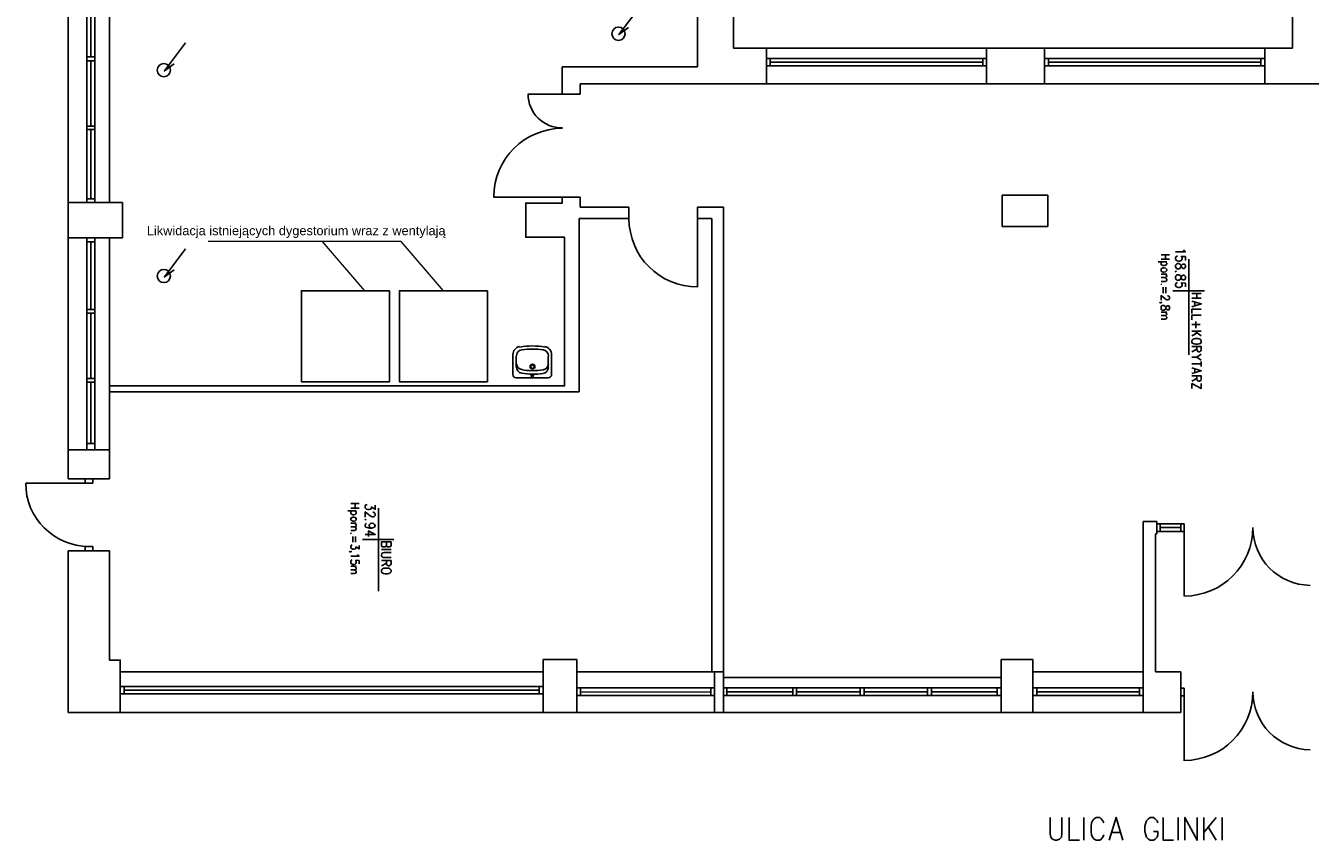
# Model space of a CAD drawing. Header units: millimetres. Extents: x -523 to 1404227, y -783705 to 1038705.
# Tile 2 of 256: x -248 to 16619, y -1393 to 9308. Entities that reach past the tile are written whole.
import ezdxf

# ---------------------------------------------------------------- set-up
doc = ezdxf.new("R2010")
doc.units = ezdxf.units.MM
doc.linetypes.add('0.5_0.5', pattern=[1, 0.5, -0.5])
doc.layers.add('mm_wentylacja_bloki', color=7, linetype='Continuous', lineweight=18)
for name, color, linetype in [('PDF _0', 252, 'Continuous'), ('PDF _BA_met', 7, 'Continuous'), ('PDF _Cienka', 7, 'Continuous'), ('PDF _PG_WIDOKOWE_CIENKIE', 7, 'Continuous'), ('PDF _PG_WYMIARY', 7, 'Continuous'), ('PDF _PG_WYPOSAŻENIE', 7, 'Continuous')]:
    doc.layers.add(name, color=color, linetype=linetype)
doc.styles.get("Standard").update_dxf_attribs({"font": 'arial.ttf'})

# ---------------------------------------------------------------- blocks, each defined once
blk = doc.blocks.new('A$Cc5eb5aaa')
at = {"layer": 'PDF _0', "color": 7, "lineweight": -3}
for points in [[(834, 4750), (834, 26375)], [(9098, 10161), (9098, 18285)], [(16909, 10406), (16909, 17815)], [(9568, 10406), (9568, 17400)], [(1080, 8378), (1080, 13916), (1181, 13916)], [(1181, 8378), (1181, 13916)], [(1376, 13916), (1376, 8378)], [(1130, 10292), (1130, 11096)], [(8344, 10952), (8065, 10584), (8192, 10677)], [(2375, 10474), (2096, 10106), (2223, 10199)], [(1181, 10292), (1080, 10292)], [(16909, 10406), (9568, 10406)], [(10000, 9936), (10000, 10406)], [(12891, 9936), (12891, 10406)], [(13653, 9936), (13653, 10406)], [(16545, 9936), (16545, 10406)], [(1181, 10241), (1080, 10241)], [(1130, 10266), (1130, 10266)], [(1130, 10266), (1130, 10266)], [(1130, 9382), (1130, 10241)], [(9098, 10161), (7320, 10161)], [(7320, 10161), (7320, 9801)], [(12891, 10271), (10000, 10271)], [(12891, 10173), (10000, 10173)], [(10051, 10173), (10051, 10271)], [(12841, 10220), (10051, 10220)], [(12841, 10173), (12841, 10271)], [(16545, 10271), (13653, 10271)], [(16545, 10173), (13653, 10173)], [(13704, 10173), (13704, 10271)], [(16494, 10220), (13704, 10220)], [(16494, 10173), (16494, 10271)], [(7438, 9801), (6871, 9801)], [(7557, 9801), (7320, 9801)], [(7557, 9936), (7557, 9801)], [(9098, 9936), (7557, 9936)], [(9098, 9936), (9979, 9936)], [(17438, 9936), (9979, 9936)], [(1181, 9382), (1080, 9382)], [(1181, 9335), (1080, 9335)], [(1130, 9356), (1130, 9356)], [(1130, 9356), (1130, 9356)], [(1130, 8425), (1130, 9335)], [(7320, 8450), (7320, 8370), (6842, 8370), (6842, 7921), (7350, 7921), (7350, 5969), (1376, 5969)], [(7438, 8450), (6418, 8450)], [(7557, 8450), (7320, 8450)], [(7557, 8450), (7557, 8315)], [(13095, 8065), (13095, 8476)], [(13095, 8476), (13696, 8476)], [(13696, 8065), (13696, 8476)], [(1545, 8378), (834, 8378)], [(1181, 8425), (1080, 8425)], [(1181, 8378), (1080, 8378)], [(1376, 7913), (1545, 7913), (1545, 8378)], [(8196, 8315), (7557, 8315)], [(8196, 8315), (8196, 8167)], [(9437, 8315), (9094, 8315)], [(9094, 8315), (9094, 8167)], [(9437, 1677), (9437, 8315)], [(7544, 8167), (7544, 5893)], [(8196, 8167), (7544, 8167)], [(9094, 8243), (9094, 7265)], [(9284, 8167), (9094, 8167)], [(9284, 8167), (9284, 2214)], [(13095, 8065), (13696, 8065)], [(1376, 7913), (834, 7913)], [(1080, 5131), (1080, 7913), (1181, 7913)], [(1181, 7862), (1080, 7862)], [(1130, 6973), (1130, 7862)], [(1181, 5131), (1181, 7913)], [(1545, 7913), (1376, 7913)], [(1376, 7913), (1376, 4750)], [(2375, 7769), (2096, 7400), (2223, 7493)], [(1181, 6973), (1080, 6973)], [(1181, 6926), (1080, 6926)], [(1130, 6952), (1130, 6952)], [(1130, 6952), (1130, 6952)], [(1130, 6067), (1130, 6926)], [(1181, 6067), (1080, 6067)], [(1181, 6016), (1080, 6016)], [(1130, 6041), (1130, 6041)], [(1130, 6041), (1130, 6041)], [(1130, 5212), (1130, 6016)], [(7544, 5893), (1376, 5893)], [(1376, 5131), (834, 5131)], [(1181, 5212), (1080, 5212)], [(1376, 4750), (834, 4750)], [(1054, 4750), (1054, 4691)], [(1156, 4750), (1156, 4691)], [(1105, 4691), (275, 4691)], [(1156, 4691), (1054, 4691)], [(15127, 4187), (14949, 4187)], [(14949, 4187), (14949, 1677)], [(15127, 4187), (15127, 4026)], [(15487, 4157), (15127, 4157)], [(15487, 4056), (15127, 4056)], [(15173, 4056), (15173, 4157)], [(15444, 4107), (15173, 4107)], [(15487, 4157), (15444, 4157)], [(15444, 4056), (15444, 4157)], [(15487, 4056), (15444, 4056)], [(15487, 4157), (15487, 4056)], [(15487, 4107), (15487, 3205)], [(16388, 4056), (16384, 4056)], [(16388, 4056), (16384, 4056)], [(15127, 4026), (15110, 4026)], [(15110, 4026), (15110, 2214)], [(834, 1677), (834, 3802)], [(1376, 3802), (834, 3802)], [(1156, 3861), (1054, 3861)], [(1054, 3861), (1054, 3802)], [(1156, 3861), (1156, 3802)], [(1376, 3802), (1376, 2367)], [(1516, 2214), (1516, 2367), (1376, 2367)], [(7510, 2375), (7070, 2375)], [(7070, 2375), (7070, 1677)], [(7510, 2375), (7510, 1677)], [(13501, 2375), (13082, 2375)], [(13082, 2375), (13082, 1677)], [(13501, 2375), (13501, 1677)], [(7070, 2214), (1516, 2214)], [(1516, 2214), (1516, 1677)], [(9318, 2214), (7510, 2214)], [(9318, 2214), (9318, 1677)], [(9437, 2214), (9318, 2214)], [(14949, 2214), (13501, 2214)], [(15444, 2214), (15110, 2214)], [(15444, 2214), (15444, 1677)], [(13082, 2138), (9437, 2138)], [(1516, 2019), (1516, 1922)], [(7070, 2019), (1516, 2019)], [(7070, 1922), (1516, 1922)], [(1566, 2019), (1566, 1922)], [(7019, 1973), (1566, 1973)], [(7019, 2019), (7019, 1922)], [(7070, 2019), (7070, 1922)], [(7510, 2002), (7510, 1901)], [(9318, 2002), (7510, 2002)], [(7510, 1901), (9318, 1901)], [(7561, 2002), (7561, 1901)], [(7561, 1952), (9272, 1947)], [(9272, 2002), (9272, 1901)], [(9318, 2002), (9318, 1901)], [(9437, 2002), (9437, 1901)], [(9437, 2002), (9437, 1901)], [(9437, 2002), (13082, 2002), (13082, 1901), (9437, 1901)], [(9462, 1952), (9462, 1952)], [(9483, 2002), (9483, 1901)], [(10347, 1952), (9483, 1952)], [(10347, 2002), (10347, 1901)], [(10398, 2002), (10347, 2002)], [(10372, 1952), (10372, 1952)], [(10372, 1952), (10372, 1952)], [(10398, 2002), (10398, 1901)], [(11232, 1952), (10398, 1952)], [(11232, 2002), (11232, 1901)], [(11283, 2002), (11232, 2002)], [(11257, 1952), (11257, 1952)], [(11257, 1952), (11257, 1952)], [(11283, 2002), (11283, 1901)], [(12117, 1952), (11283, 1952)], [(12117, 2002), (12117, 1901)], [(12167, 2002), (12117, 2002)], [(12142, 1952), (12142, 1952)], [(12142, 1952), (12142, 1952)], [(12167, 2002), (12167, 1901)], [(13031, 1952), (12167, 1952)], [(13031, 2002), (13031, 1901)], [(13082, 2002), (13082, 1901)], [(13501, 2002), (13501, 1901)], [(13501, 2002), (13501, 1901)], [(13501, 2002), (14949, 2002), (14949, 1901), (13501, 1901)], [(13526, 1952), (13526, 1952)], [(13552, 2002), (13552, 1901)], [(14898, 1952), (13552, 1952)], [(14898, 2002), (14898, 1901)], [(15487, 1998), (15444, 1998)], [(15487, 1897), (15444, 1897)], [(15487, 1998), (15487, 1897)], [(15487, 1947), (15487, 1046)], [(16388, 1897), (16384, 1897)], [(15444, 1677), (834, 1677)]]:
    blk.add_lwpolyline(points, dxfattribs=at)
for centre in [(8059, 10595), (2089, 10117), (2089, 7412)]:
    blk.add_circle(centre, 86.8, dxfattribs=at)
for centre, radius, start, end in [((1107, 4693), 832, 180, 270), ((15489, 4109), 900, 270, 0), ((17149, 4109), 760, 180, 269.2145), ((15489, 1950), 900, 270, 0), ((17149, 1950), 760, 180, 269.2145)]:
    blk.add_arc(centre, radius, start, end, dxfattribs=at)
at = {"layer": 'PDF _BA_met', "lineweight": -3}
for points in [[(15478, 7756), (15487, 7743), (15503, 7731), (15372, 7731)], [(15503, 7616), (15503, 7667), (15448, 7671), (15453, 7667), (15461, 7650), (15461, 7637), (15453, 7620), (15440, 7612), (15423, 7608), (15410, 7608), (15393, 7612), (15381, 7620), (15372, 7637), (15372, 7650), (15381, 7667), (15385, 7671), (15398, 7676)], [(15546, 7633), (15546, 6376)], [(15385, 7472), (15381, 7477), (15372, 7472), (15381, 7468)], [(15503, 7269), (15503, 7320), (15448, 7324), (15453, 7320), (15461, 7303), (15461, 7290), (15453, 7273), (15440, 7265), (15423, 7261), (15410, 7261), (15393, 7265), (15381, 7273), (15372, 7290), (15372, 7303), (15381, 7320), (15385, 7324), (15398, 7328)], [(15753, 7218), (15338, 7218)], [(15588, 7184), (15711, 7184)], [(15711, 7121), (15588, 7121)], [(15652, 7184), (15652, 7121)], [(15588, 7083), (15711, 7045), (15588, 7007)], [(15711, 6977), (15588, 6977), (15588, 6918)], [(15626, 7066), (15626, 7019)], [(15711, 6897), (15588, 6897), (15588, 6837)], [(15694, 6774), (15588, 6774)], [(15639, 6816), (15639, 6727)], [(15588, 6689), (15711, 6689)], [(15660, 6668), (15588, 6626)], [(15711, 6626), (15626, 6689)], [(15588, 6486), (15711, 6486), (15711, 6444), (15707, 6431), (15698, 6422), (15690, 6418), (15677, 6418), (15664, 6422), (15660, 6431), (15652, 6444), (15652, 6486)], [(15652, 6452), (15588, 6418)], [(15652, 6346), (15588, 6346)], [(15711, 6257), (15588, 6257)], [(15711, 6384), (15652, 6346), (15711, 6308)], [(15711, 6291), (15711, 6223)], [(15588, 6206), (15711, 6168), (15588, 6130)], [(15588, 6101), (15711, 6101), (15711, 6058), (15707, 6041), (15698, 6037), (15690, 6033), (15677, 6033), (15664, 6037), (15660, 6041), (15652, 6058), (15652, 6101)], [(15626, 6190), (15626, 6143)], [(15652, 6067), (15588, 6033)], [(15711, 5999), (15711, 5936), (15588, 5999), (15588, 5936)], [(4864, 4403), (4864, 4348), (4814, 4378), (4814, 4365), (4809, 4352), (4801, 4348), (4784, 4344), (4771, 4344), (4750, 4348), (4737, 4361), (4733, 4373), (4733, 4390), (4737, 4403), (4746, 4407), (4759, 4411)], [(4831, 4310), (4839, 4310), (4852, 4306), (4856, 4297), (4864, 4289), (4864, 4267), (4856, 4259), (4852, 4255), (4839, 4251), (4826, 4251), (4814, 4255), (4797, 4263), (4733, 4314), (4733, 4246)], [(4907, 4365), (4907, 3273)], [(4746, 4208), (4737, 4217), (4733, 4208), (4737, 4204)], [(4818, 4102), (4801, 4107), (4788, 4115), (4784, 4132), (4784, 4136), (4788, 4149), (4801, 4162), (4818, 4166), (4826, 4166), (4843, 4162), (4856, 4149), (4864, 4136), (4864, 4132), (4856, 4115), (4843, 4107), (4818, 4102), (4788, 4102), (4759, 4107), (4737, 4115), (4733, 4132), (4733, 4140), (4737, 4157), (4750, 4162)], [(4733, 4018), (4864, 4018), (4776, 4064), (4776, 3992)], [(5110, 3950), (4699, 3950)], [(5013, 3874), (5004, 3861), (5000, 3857), (4987, 3853), (4970, 3853), (4958, 3857), (4953, 3861), (4945, 3874), (4945, 3920), (5072, 3920), (5072, 3874), (5063, 3861), (5059, 3857), (5046, 3853), (5034, 3853), (5025, 3857), (5017, 3861), (5013, 3874), (5013, 3920)], [(4945, 3819), (5072, 3819)], [(5072, 3781), (4983, 3781), (4966, 3776), (4953, 3768), (4945, 3751), (4945, 3743), (4953, 3730), (4966, 3717), (4983, 3713), (5072, 3713)], [(4945, 3675), (5072, 3675), (5072, 3632), (5063, 3620), (5059, 3616), (5046, 3607), (5034, 3607), (5025, 3616), (5017, 3620), (5013, 3632), (5013, 3675)], [(5013, 3641), (4945, 3607)]]:
    blk.add_lwpolyline(points, dxfattribs=at)
for points in [[(15503, 7553), (15495, 7565), (15487, 7570), (15474, 7570), (15461, 7565), (15453, 7557), (15448, 7536), (15440, 7523), (15427, 7510), (15415, 7506), (15398, 7506), (15385, 7510), (15381, 7519), (15372, 7532), (15372, 7553), (15381, 7565), (15385, 7570), (15398, 7578), (15415, 7578), (15427, 7570), (15440, 7561), (15448, 7549), (15453, 7527), (15461, 7519), (15474, 7510), (15487, 7510), (15495, 7519), (15503, 7532)], [(15503, 7405), (15495, 7417), (15487, 7422), (15474, 7422), (15461, 7417), (15453, 7409), (15448, 7388), (15440, 7375), (15427, 7362), (15415, 7358), (15398, 7358), (15385, 7362), (15381, 7366), (15372, 7383), (15372, 7405), (15381, 7417), (15385, 7422), (15398, 7426), (15415, 7426), (15427, 7422), (15440, 7413), (15448, 7396), (15453, 7379), (15461, 7366), (15474, 7362), (15487, 7362), (15495, 7366), (15503, 7383)], [(15711, 6562), (15707, 6571), (15694, 6583), (15681, 6587), (15664, 6592), (15635, 6592), (15618, 6587), (15605, 6583), (15592, 6571), (15588, 6562), (15588, 6545), (15592, 6532), (15605, 6524), (15618, 6520), (15635, 6516), (15664, 6516), (15681, 6520), (15694, 6524), (15707, 6532), (15711, 6545)], [(5072, 3548), (5063, 3556), (5055, 3565), (5042, 3573), (5025, 3577), (4996, 3577), (4974, 3573), (4966, 3565), (4953, 3556), (4945, 3548), (4945, 3527), (4953, 3518), (4966, 3510), (4974, 3505), (4996, 3501), (5025, 3501), (5042, 3505), (5055, 3510), (5063, 3518), (5072, 3527)]]:
    blk.add_lwpolyline(points, close=True, dxfattribs=at)
at = {"layer": 'PDF _Cienka', "lineweight": -3}
for points in [[(13725, 301), (13725, 85), (13734, 42), (13759, 13), (13793, 0), (13814, 0), (13848, 13), (13874, 42), (13882, 85), (13882, 301)], [(13975, 301), (13975, 0), (14111, 0)], [(14170, 0), (14170, 301)], [(14432, 229), (14420, 258), (14398, 284), (14377, 301), (14331, 301), (14305, 284), (14284, 258), (14271, 229), (14263, 186), (14263, 114), (14271, 72), (14284, 42), (14305, 13), (14331, 0), (14377, 0), (14398, 13), (14420, 42), (14432, 72)], [(14500, 0), (14593, 301), (14682, 0)], [(15139, 229), (15131, 258), (15106, 284), (15084, 301), (15038, 301), (15017, 284), (14991, 258), (14983, 229), (14970, 186), (14970, 114), (14983, 72), (14991, 42), (15017, 13), (15038, 0), (15084, 0), (15106, 13), (15131, 42), (15139, 72), (15139, 114), (15084, 114)], [(15211, 301), (15211, 0), (15347, 0)], [(15406, 0), (15406, 301)], [(15495, 0), (15495, 301), (15656, 0), (15656, 301)], [(15745, 0), (15745, 301)], [(15906, 301), (15745, 102)], [(15804, 169), (15906, 0)], [(15986, 0), (15986, 301)], [(14534, 102), (14648, 102)]]:
    blk.add_lwpolyline(points, dxfattribs=at)
for centre, radius, start, end in [((7320, 9806), 449, 180.2715, 270.269), ((7322, 8453), 900, 90, 180), ((9096, 8169), 900, 180, 270)]:
    blk.add_arc(centre, radius, start, end, dxfattribs=at)
at = {"layer": 'PDF _PG_WIDOKOWE_CIENKIE', "lineweight": -3}
for points in [[(5051, 7218), (5051, 6024), (3895, 6024), (3895, 7218)], [(6338, 7218), (6338, 6024), (5182, 6024), (5182, 7218)]]:
    blk.add_lwpolyline(points, close=True, dxfattribs=at)
for points in [[(6672, 6376), (6672, 6118)], [(6715, 6359), (6715, 6266)], [(6715, 6215), (6715, 6270)], [(6715, 6249), (6719, 6249)], [(7134, 6253), (7134, 6359)], [(7134, 6317), (7134, 6291)], [(7134, 6312), (7134, 6312)], [(7134, 6300), (7134, 6300)], [(7134, 6291), (7134, 6291)], [(7134, 6291), (7134, 6291)], [(7134, 6266), (7134, 6266)], [(7134, 6211), (7134, 6262)], [(7134, 6249), (7134, 6249)], [(7180, 6376), (7180, 6118)], [(6715, 6075), (7134, 6075)]]:
    blk.add_lwpolyline(points, dxfattribs=at)
for centre, radius in [((6929, 6222), 31.8), ((6929, 6222), 23.3), ((6929, 6099), 14.8)]:
    blk.add_circle(centre, radius, dxfattribs=at)
for centre, radius, start, end in [((6780, 6379), 108, 100.2393, 180), ((6802, 6362), 82.6, 99.1516, 180), ((6929, 5561), 933, 79.8071, 100.1929), ((6929, 5570), 883, 80.8484, 99.1516), ((7056, 6362), 82.6, 360, 80.8484), ((7073, 6379), 108, 360, 79.7607), ((6802, 6264), 82.6, 185.2075, 259.9695), ((7056, 6260), 82.6, 278.2782, 359.1266), ((6717, 6120), 44.5, 180, 270), ((6802, 6218), 82.6, 179.1265, 259.9695), ((6937, 7005), 883, 259.9695, 278.2782), ((6941, 7052), 883, 259.9695, 278.2782), ((7056, 6213), 82.6, 278.2782, 359.1266), ((7136, 6120), 44.5, 270, 0)]:
    blk.add_arc(centre, radius, start, end, dxfattribs=at)
at = {"layer": 'PDF _PG_WYMIARY', "lineweight": -3}
for points in [[(9284, 2807), (9284, 3129)], [(9437, 2807), (9437, 3129)]]:
    blk.add_lwpolyline(points, dxfattribs=at)
at = {"layer": 'PDF _PG_WYPOSAŻENIE', "lineweight": -3}
for points in [[(15258, 7599), (15144, 7599)], [(15182, 7692), (15292, 7692)], [(15292, 7633), (15182, 7633)], [(15241, 7599), (15249, 7591), (15258, 7582), (15258, 7570), (15249, 7561), (15241, 7553), (15224, 7549), (15211, 7549), (15199, 7553), (15186, 7561), (15182, 7570), (15182, 7582), (15186, 7591), (15199, 7599)], [(15241, 7692), (15241, 7633)], [(15182, 7438), (15258, 7438)], [(15237, 7438), (15249, 7426), (15258, 7417), (15258, 7405), (15249, 7396), (15237, 7392), (15182, 7392)], [(15237, 7392), (15249, 7379), (15258, 7366), (15258, 7354), (15249, 7345), (15237, 7341), (15182, 7341)], [(15190, 7303), (15186, 7307), (15182, 7303), (15186, 7299)], [(15211, 7265), (15211, 7189)], [(15245, 7265), (15245, 7189)], [(15266, 7151), (15271, 7151), (15283, 7146), (15288, 7142), (15292, 7134), (15292, 7117), (15288, 7108), (15283, 7104), (15271, 7100), (15262, 7100), (15249, 7104), (15237, 7112), (15182, 7155), (15182, 7096)], [(15186, 7062), (15182, 7066), (15186, 7070), (15190, 7066), (15186, 7062), (15177, 7062), (15165, 7066), (15161, 7070)], [(15182, 6939), (15258, 6939)], [(15237, 6939), (15249, 6926), (15258, 6918), (15258, 6905), (15249, 6897), (15237, 6892), (15182, 6892)], [(15237, 6892), (15249, 6880), (15258, 6871), (15258, 6858), (15249, 6850), (15237, 6846), (15182, 6846)], [(4543, 4424), (4653, 4424)], [(4602, 4424), (4602, 4361)], [(4615, 4327), (4505, 4327)], [(4653, 4361), (4543, 4361)], [(4602, 4327), (4610, 4318), (4615, 4310), (4615, 4297), (4610, 4289), (4602, 4280), (4585, 4276), (4572, 4276), (4560, 4280), (4547, 4289), (4543, 4297), (4543, 4310), (4547, 4318), (4560, 4327)], [(4543, 4166), (4615, 4166)], [(4593, 4166), (4610, 4153), (4615, 4145), (4615, 4132), (4610, 4124), (4593, 4119), (4543, 4119)], [(4593, 4119), (4610, 4107), (4615, 4098), (4615, 4085), (4610, 4077), (4593, 4068), (4543, 4068)], [(4551, 4030), (4547, 4035), (4543, 4030), (4547, 4026)], [(4653, 3874), (4653, 3827), (4610, 3853), (4610, 3840), (4606, 3831), (4602, 3827), (4585, 3823), (4572, 3823), (4560, 3827), (4547, 3836), (4543, 3848), (4543, 3861), (4547, 3874), (4551, 3878), (4564, 3882)], [(4572, 3992), (4572, 3916)], [(4606, 3992), (4606, 3916)], [(4547, 3789), (4543, 3793), (4547, 3798), (4551, 3793), (4547, 3789), (4534, 3789), (4526, 3793), (4521, 3798)], [(4632, 3755), (4636, 3747), (4653, 3734), (4543, 3734)], [(4653, 3632), (4653, 3675), (4606, 3679), (4610, 3675), (4615, 3662), (4615, 3649), (4610, 3637), (4602, 3628), (4585, 3624), (4572, 3624), (4560, 3628), (4547, 3637), (4543, 3649), (4543, 3662), (4547, 3675), (4551, 3679), (4564, 3683)], [(4543, 3599), (4615, 3599)], [(4593, 3599), (4610, 3586), (4615, 3577), (4615, 3565), (4610, 3556), (4593, 3552), (4543, 3552)], [(4593, 3552), (4610, 3539), (4615, 3531), (4615, 3518), (4610, 3510), (4593, 3505), (4543, 3505)]]:
    blk.add_lwpolyline(points, dxfattribs=at)
for points in [[(15258, 7498), (15249, 7506), (15241, 7515), (15224, 7519), (15211, 7519), (15199, 7515), (15186, 7506), (15182, 7498), (15182, 7485), (15186, 7477), (15199, 7468), (15211, 7464), (15224, 7464), (15241, 7468), (15249, 7477), (15258, 7485)], [(15292, 7002), (15288, 7015), (15279, 7019), (15266, 7019), (15258, 7015), (15249, 7007), (15245, 6990), (15241, 6977), (15228, 6969), (15220, 6964), (15203, 6964), (15190, 6969), (15186, 6973), (15182, 6985), (15182, 7002), (15186, 7015), (15190, 7019), (15203, 7024), (15220, 7024), (15228, 7019), (15241, 7011), (15245, 6998), (15249, 6981), (15258, 6973), (15266, 6969), (15279, 6969), (15288, 6973), (15292, 6985)], [(4615, 4225), (4610, 4234), (4602, 4242), (4585, 4246), (4572, 4246), (4560, 4242), (4547, 4234), (4543, 4225), (4543, 4212), (4547, 4204), (4560, 4196), (4572, 4191), (4585, 4191), (4602, 4196), (4610, 4204), (4615, 4212)]]:
    blk.add_lwpolyline(points, close=True, dxfattribs=at)

msp = doc.modelspace()

# ---------------------------------------------------------------- linework, layer by layer
at = {"layer": 'mm_wentylacja_bloki'}
for p, q in [((4682.55, 6472.58), (2146.93, 6472.58)), ((4203.14, 5825.44), (3648.71, 6472.58)), ((5236.98, 5825.44), (4682.55, 6472.58))]:
    msp.add_line(p, q, dxfattribs=at)

# ---------------------------------------------------------------- block references
at = {"color": 1, "linetype": '0.5_0.5', "ltscale": 10}
msp.add_blockref('A$Cc5eb5aaa', (-522.84, -1392.86), dxfattribs=at)

# ---------------------------------------------------------------- texts
at = {"layer": 'mm_wentylacja_bloki', "insert": (3244.24, 6675.69), "char_height": 120, "width": 4953.4512, "attachment_point": 2}
msp.add_mtext('{\\W2.576449; }Likwidacja istniejących dygestorium wraz z wentylają', dxfattribs=at)

doc.saveas('drawing.dxf')
